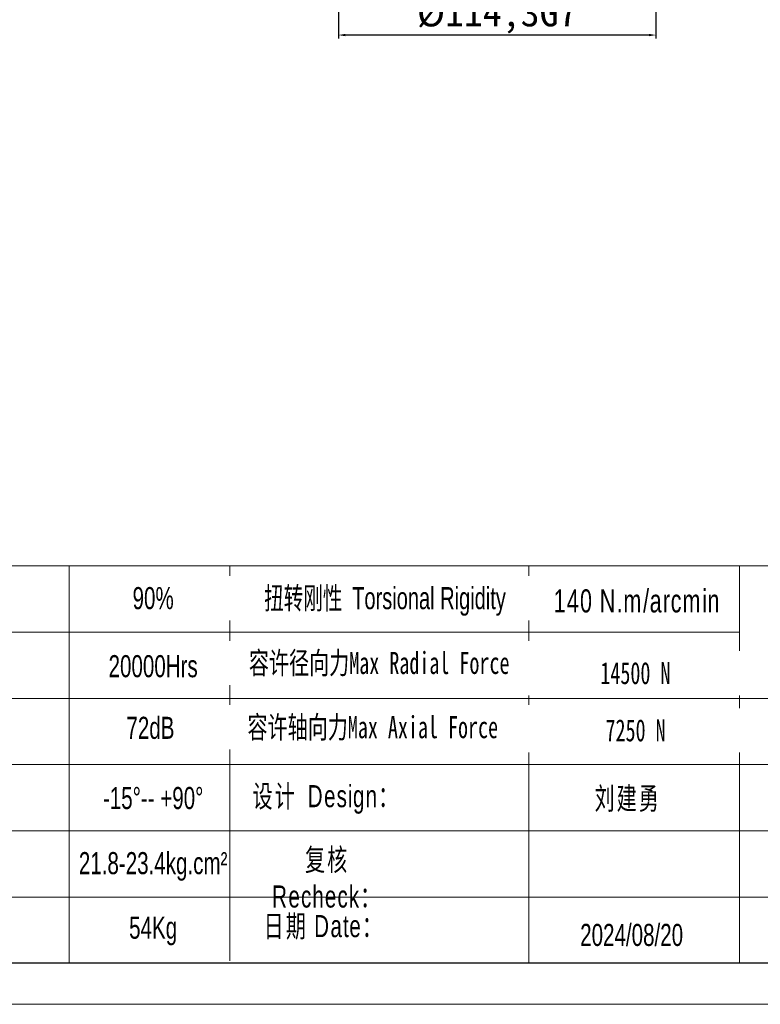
# Model space of a CAD drawing. Header units: millimetres. Extents: x 225 to 1476, y 239 to 1123.
# Tile 12 of 18: x 817 to 1084, y 239 to 594. Entities that reach past the tile are written whole.
import ezdxf

# ---------------------------------------------------------------- set-up
doc = ezdxf.new("R2010")
doc.units = ezdxf.units.MM
for name, color, linetype, lineweight in [('SLD-0', 7, 'Continuous', 18), ('图框_外框线', 7, 'Continuous', 18), ('标注线', 3, 'Continuous', 15)]:
    doc.layers.add(name, color=color, linetype=linetype, lineweight=lineweight)
doc.styles.add('标准', font='arial.ttf', dxfattribs={"width": 0.667})
doc.dimstyles.new('ISO-25', dxfattribs={"dimtxt": 2.5, "dimasz": 2.5, "dimexe": 1.25, "dimexo": 0.625, "dimtad": 1, "dimtxsty": 'Standard', "dimcen": 2.5, "dimadec": 0, "dimazin": 0, "dimtfac": 1, "dimtmove": 0, "dimatfit": 3, "dimfxl": 1, "dimarcsym": 0})

# ---------------------------------------------------------------- blocks, each defined once
blk = doc.blocks.new('*D101')
at = {"layer": 'Defpoints', "color": 0}
for p in [(931.77, 642.55), (1046.07, 642.55), (931.77, 587.99)]:
    blk.add_point(p, dxfattribs=at)
at = {"layer": '标注线', "color": 0, "lineweight": -2}
for p, q in [((931.77, 641.92), (931.77, 586.74)), ((1046.07, 641.92), (1046.07, 586.74)), ((1043.57, 587.99), (934.27, 587.99))]:
    blk.add_line(p, q, dxfattribs=at)
at = {"layer": '标注线', "color": 0}
for points in [[(934.27, 588.4), (934.27, 587.57), (931.77, 587.99)], [(1043.57, 587.57), (1043.57, 588.4), (1046.07, 587.99)]]:
    blk.add_solid(points, dxfattribs=at)
at = {"layer": '标注线', "color": 0, "insert": (988.92, 594.82), "char_height": 10, "attachment_point": 5}
blk.add_mtext('%%C114,3G7', dxfattribs=at)

msp = doc.modelspace()

# ---------------------------------------------------------------- linework, layer by layer
at = {"layer": 'SLD-0'}
for p, q in [((834.8558, 397.0017), (834.8558, 254.176)), ((444.2209, 277.849), (1460.9116, 277.849))]:
    msp.add_line(p, q, dxfattribs=at)
at = {"layer": '图框_外框线'}
for p, q in [((336.4628, 397.0017), (1460.9116, 397.0017)), ((892.6477, 397.0017), (892.6477, 254.9682)), ((1000.2617, 397.0017), (1000.2617, 254.176)), ((1076.1842, 397.0017), (1076.1842, 254.176)), ((444.2209, 373.1711), (1076.1842, 373.1711)), ((336.4628, 349.3406), (1460.9116, 349.3406)), ((444.2209, 325.5101), (1460.9116, 325.5101)), ((444.2209, 301.6796), (1460.9116, 301.6796))]:
    msp.add_line(p, q, dxfattribs=at)
at = {"layer": '图框_外框线', "color": 3}
msp.add_lwpolyline([(226.069, 239.2983), (1475.7892, 239.2983), (1475.7892, 1123.0291), (226.069, 1123.0291)], close=True, dxfattribs=at)
at = {"layer": '图框_外框线', "color": 3, "lineweight": 25}
msp.add_lwpolyline([(300.4571, 254.176), (1460.9116, 254.176), (1460.9116, 1108.1515), (300.4571, 1108.1515)], close=True, dxfattribs=at)

# ---------------------------------------------------------------- texts
at = {"layer": 'SLD-0', "color": 1, "attachment_point": 2, "style": '标准'}
for s, insert, char_height, width in [('90%', (865.0978, 389.3936), 7.94351, 101.587016), ('{\\T1.1;140 N.m/arcmin}', (1039.3011, 388.585), 8.306936, 106.234788), ('20000Hrs', (865.0978, 364.9109), 7.94351, 101.587016), ('72dB', (864.1196, 342.7377), 7.94351, 52.417807), ('{\\fSimSun|b0|i0|c134|p2;\\T1.1;设计 \\fArial|b0|i0|c0|p34;Design\\fSimSun|b0|i0|c134|p2;：}', (927.4482, 318.1504), 7.943508, 53.14885), ('-15%%D-- +90%%D', (865.0978, 317.4763), 7.943508, 68.141613), ('{\\fSimSun|b0|i0|c134|p2;\\T1.1;刘建勇 }', (1035.8928, 317.3407), 7.943508, 53.14885), ('21.8-23.4kg.cm²', (865.0978, 294.0562), 7.943508, 53.725455), ('{\\fSimSun|b0|i0|c134|p2;\\T1.1;复核 \\fArial|b0|i0|c0|p34;Recheck\\fSimSun|b0|i0|c134|p2;：}', (927.7164, 295.291), 7.943508, 53.14885), ('網址/邮箱Website/email', (1134.2096, 296.037), 7.943508, 117.807328), ('54Kg', (865.0978, 270.8273), 7.94351, 53.14885), ('{\\T1.1;日期 Date：}', (926.5367, 271.4042), 7.943508, 53.14885), ('2024/08/20', (1037.312, 268.2372), 7.94351, 53.14885)]:
    msp.add_mtext(s, dxfattribs=dict(at, insert=insert, char_height=char_height, width=width))

# ---------------------------------------------------------------- dimensions: what is measured, and where the dimension line sits
at = {"layer": '标注线'}
dim = msp.add_linear_dim(base=(931.7703, 587.9869), p1=(1046.0703, 642.5452), p2=(931.7703, 642.5452), text='%%C<>G7', dimstyle='ISO-25', override={"dimtxt": 10, "dimgap": 1}, dxfattribs=at)
dim.commit()
dim.dimension.update_dxf_attribs({"geometry": '*D101', "text_midpoint": (988.9203, 587.9869), "dimtype": 160})

# ---------------------------------------------------------------- next in the draw order: texts
at = {"layer": 'SLD-0', "color": 1, "char_height": 7.943508, "width": 133.849885, "attachment_point": 2, "style": '标准', "bg_fill": 2}
for s, insert in [('{\\f宋体|b0|i0|c134|p2;\\W0.65;扭转刚性 \\fArial|b0|i0|c0|p34;Torsional Rigidity}', (948.5417, 389.3885)), ('{\\f宋体|b0|i0|c134|p2;容许径向力Max Radial Force}', (946.4445, 366.0768))]:
    msp.add_mtext(s, dxfattribs=dict(at, insert=insert))

# ---------------------------------------------------------------- next in the draw order: texts
for s, insert in [('{\\fSimSun|b1|i0|c134|p2;14500 N}', (1038.6637, 362.4264)), ('{\\f宋体|b0|i0|c134|p2;容许轴向力Max Axial Force}', (944.1411, 342.9786))]:
    msp.add_mtext(s, dxfattribs=dict(at, insert=insert))

# ---------------------------------------------------------------- next in the draw order: texts
at = {"layer": 'SLD-0', "color": 1, "insert": (1038.7253, 341.8414), "char_height": 7.943508, "width": 133.849885, "attachment_point": 2, "style": '标准', "bg_fill": 2}
msp.add_mtext('{\\fSimSun|b1|i0|c134|p2;7250 N}', dxfattribs=at)

doc.saveas('drawing.dxf')
